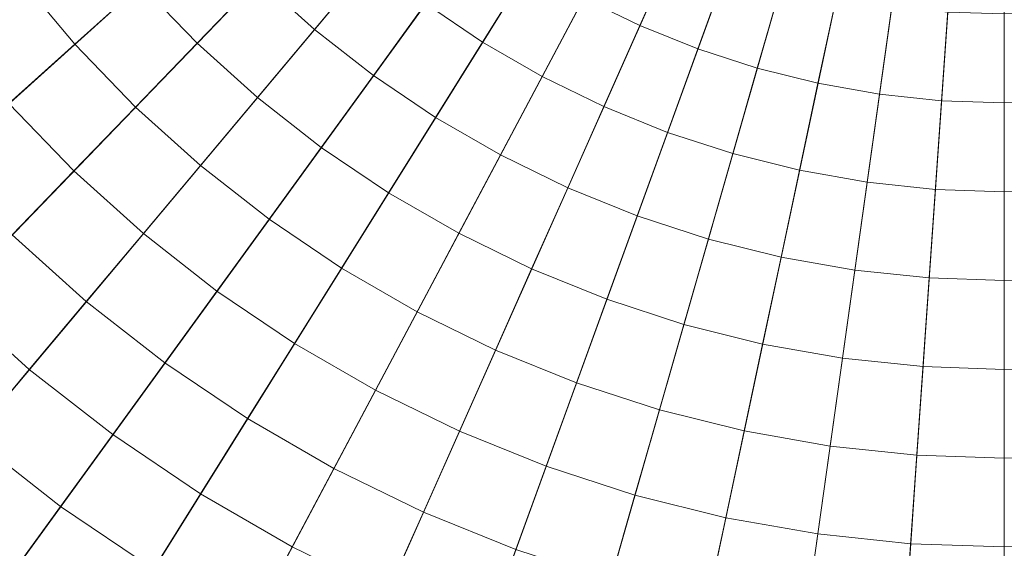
# Model space of a CAD drawing. Header units: centimetres. Extents: x -6.39 to 0.8, y 3.58 to 10.78.
# Tile 222 of 256: x -3.12 to -2.79, y 6.74 to 6.91. Entities that reach past the tile are written whole.
import ezdxf

# ---------------------------------------------------------------- set-up
doc = ezdxf.new("R2010")
doc.units = ezdxf.units.CM
doc.header["$LTSCALE"] = 2.54
doc.layers.add('Lucido design-1', color=7, linetype='Continuous')

# ---------------------------------------------------------------- blocks, each defined once
blk = doc.blocks.new('Gruppo-1')
at = {"color": 142, "linetype": 'Continuous', "lineweight": 9}
for points in [[(-3.58253, 6.56379, -14.60843), (-3.53768, 6.51035, -14.60843), (-2.79496, 7.1791, -14.60843), (-3.58253, 6.56379, -14.60843)], [(-2.79496, 7.1791, -13.70118), (-3.53768, 6.51035, -13.70118), (-3.58253, 6.56379, -13.70118), (-2.79496, 7.1791, -13.70118)], [(-3.53768, 6.51035, -14.60843), (-3.48923, 6.46017, -14.60843), (-2.79496, 7.1791, -14.60843), (-3.53768, 6.51035, -14.60843)], [(-2.79496, 7.1791, -13.70118), (-3.48923, 6.46017, -13.70118), (-3.53768, 6.51035, -13.70118), (-2.79496, 7.1791, -13.70118)], [(-3.48923, 6.46017, -14.60843), (-3.43738, 6.41349, -14.60843), (-2.79496, 7.1791, -14.60843), (-3.48923, 6.46017, -14.60843)], [(-2.79496, 7.1791, -13.70118), (-3.43738, 6.41349, -13.70118), (-3.48923, 6.46017, -13.70118), (-2.79496, 7.1791, -13.70118)], [(-3.43738, 6.41349, -14.60843), (-3.38241, 6.37054, -14.60843), (-2.79496, 7.1791, -14.60843), (-3.43738, 6.41349, -14.60843)], [(-2.79496, 7.1791, -13.70118), (-3.38241, 6.37054, -13.70118), (-3.43738, 6.41349, -13.70118), (-2.79496, 7.1791, -13.70118)], [(-3.38241, 6.37054, -14.60843), (-3.32458, 6.33153, -14.60843), (-2.79496, 7.1791, -14.60843), (-3.38241, 6.37054, -14.60843)], [(-2.79496, 7.1791, -13.70118), (-3.32458, 6.33153, -13.70118), (-3.38241, 6.37054, -13.70118), (-2.79496, 7.1791, -13.70118)], [(-3.32458, 6.33153, -14.60843), (-3.26417, 6.29665, -14.60843), (-2.79496, 7.1791, -14.60843), (-3.32458, 6.33153, -14.60843)], [(-2.79496, 7.1791, -13.70118), (-3.26417, 6.29665, -13.70118), (-3.32458, 6.33153, -13.70118), (-2.79496, 7.1791, -13.70118)], [(-3.26417, 6.29665, -14.60843), (-3.20147, 6.26607, -14.60843), (-2.79496, 7.1791, -14.60843), (-3.26417, 6.29665, -14.60843)], [(-2.79496, 7.1791, -13.70118), (-3.20147, 6.26607, -13.70118), (-3.26417, 6.29665, -13.70118), (-2.79496, 7.1791, -13.70118)], [(-3.20147, 6.26607, -14.60843), (-3.13679, 6.23994, -14.60843), (-2.79496, 7.1791, -14.60843), (-3.20147, 6.26607, -14.60843)], [(-2.79496, 7.1791, -13.70118), (-3.13679, 6.23994, -13.70118), (-3.20147, 6.26607, -13.70118), (-2.79496, 7.1791, -13.70118)], [(-3.13679, 6.23994, -14.60843), (-3.07044, 6.21838, -14.60843), (-2.79496, 7.1791, -14.60843), (-3.13679, 6.23994, -14.60843)], [(-2.79496, 7.1791, -13.70118), (-3.07044, 6.21838, -13.70118), (-3.13679, 6.23994, -13.70118), (-2.79496, 7.1791, -13.70118)], [(-3.07044, 6.21838, -14.60843), (-3.00275, 6.20151, -14.60843), (-2.79496, 7.1791, -14.60843), (-3.07044, 6.21838, -14.60843)], [(-2.79496, 7.1791, -13.70118), (-3.00275, 6.20151, -13.70118), (-3.07044, 6.21838, -13.70118), (-2.79496, 7.1791, -13.70118)], [(-3.00275, 6.20151, -14.60843), (-2.93405, 6.18939, -14.60843), (-2.79496, 7.1791, -14.60843), (-3.00275, 6.20151, -14.60843)], [(-2.79496, 7.1791, -13.70118), (-2.93405, 6.18939, -13.70118), (-3.00275, 6.20151, -13.70118), (-2.79496, 7.1791, -13.70118)], [(-2.93405, 6.18939, -14.60843), (-2.86468, 6.1821, -14.60843), (-2.79496, 7.1791, -14.60843), (-2.93405, 6.18939, -14.60843)], [(-2.79496, 7.1791, -13.70118), (-2.86468, 6.1821, -13.70118), (-2.93405, 6.18939, -13.70118), (-2.79496, 7.1791, -13.70118)], [(-2.86468, 6.1821, -14.60843), (-2.79496, 6.17967, -14.60843), (-2.79496, 7.1791, -14.60843), (-2.86468, 6.1821, -14.60843)], [(-2.79496, 7.1791, -13.70118), (-2.79496, 6.17967, -13.70118), (-2.86468, 6.1821, -13.70118), (-2.79496, 7.1791, -13.70118)], [(-2.79496, 6.17967, -14.60843), (-2.79496, 7.1791, -14.60843), (-2.79496, 7.1791, -14.60843), (-2.79496, 6.17967, -14.60843)], [(-2.79496, 6.17967, -14.60843), (-2.72524, 6.1821, -14.60843), (-2.79496, 7.1791, -14.60843), (-2.79496, 6.17967, -14.60843)], [(-2.79496, 7.1791, -13.70118), (-2.79496, 6.17967, -13.70118), (-2.79496, 6.17967, -13.70118), (-2.79496, 7.1791, -13.70118)], [(-2.79496, 7.1791, -13.70118), (-2.72524, 6.1821, -13.70118), (-2.79496, 6.17967, -13.70118), (-2.79496, 7.1791, -13.70118)]]:
    blk.add_polyline3d(points, dxfattribs=at)
for points in [[(-6.39139, 7.05351, -13.70234), (-6.37387, 6.80294, -13.70234), (-2.79711, 7.17888, -13.70234), (-2.79712, 7.17903, -13.70234)], [(-6.37387, 6.80294, -13.70234), (-6.33891, 6.55421, -13.70234), (-2.79709, 7.17873, -13.70234), (-2.79711, 7.17888, -13.70234)], [(-6.33891, 6.55421, -13.70234), (-6.28669, 6.30852, -13.70234), (-2.79706, 7.17858, -13.70234), (-2.79709, 7.17873, -13.70234)], [(-6.28669, 6.30852, -13.70234), (-6.21746, 6.06707, -13.70234), (-2.79702, 7.17843, -13.70234), (-2.79706, 7.17858, -13.70234)], [(-6.21746, 6.06707, -13.70234), (-6.13155, 5.83103, -13.70234), (-2.79696, 7.17829, -13.70234), (-2.79702, 7.17843, -13.70234)], [(-6.13155, 5.83103, -13.70234), (-6.02938, 5.60157, -13.70234), (-2.7969, 7.17815, -13.70234), (-2.79696, 7.17829, -13.70234)], [(-6.02938, 5.60157, -13.70234), (-5.91146, 5.37979, -13.70234), (-2.79683, 7.17802, -13.70234), (-2.7969, 7.17815, -13.70234)], [(-5.91146, 5.37979, -13.70234), (-5.77836, 5.16678, -13.70234), (-2.79675, 7.17789, -13.70234), (-2.79683, 7.17802, -13.70234)], [(-5.77836, 5.16678, -13.70234), (-5.63072, 4.96357, -13.70234), (-2.79666, 7.17777, -13.70234), (-2.79675, 7.17789, -13.70234)], [(-5.63072, 4.96357, -13.70234), (-5.46926, 4.77115, -13.70234), (-2.79657, 7.17766, -13.70234), (-2.79666, 7.17777, -13.70234)], [(-5.46926, 4.77115, -13.70234), (-5.29478, 4.59047, -13.70234), (-2.79646, 7.17755, -13.70234), (-2.79657, 7.17766, -13.70234)], [(-5.29478, 4.59047, -13.70234), (-5.10811, 4.42239, -13.70234), (-2.79635, 7.17745, -13.70234), (-2.79646, 7.17755, -13.70234)], [(-5.10811, 4.42239, -13.70234), (-4.91018, 4.26775, -13.70234), (-2.79623, 7.17735, -13.70234), (-2.79635, 7.17745, -13.70234)], [(-4.91018, 4.26775, -13.70234), (-4.70194, 4.12729, -13.70234), (-2.79611, 7.17727, -13.70234), (-2.79623, 7.17735, -13.70234)], [(-4.70194, 4.12729, -13.70234), (-4.48441, 4.0017, -13.70234), (-2.79597, 7.17719, -13.70234), (-2.79611, 7.17727, -13.70234)], [(-4.48441, 4.0017, -13.70234), (-4.25865, 3.89159, -13.70234), (-2.79584, 7.17713, -13.70234), (-2.79597, 7.17719, -13.70234)], [(-4.25865, 3.89159, -13.70234), (-4.02576, 3.7975, -13.70234), (-2.7957, 7.17707, -13.70234), (-2.79584, 7.17713, -13.70234)], [(-4.02576, 3.7975, -13.70234), (-3.78688, 3.71988, -13.70234), (-2.79556, 7.17702, -13.70234), (-2.7957, 7.17707, -13.70234)], [(-3.78688, 3.71988, -13.70234), (-3.54316, 3.65911, -13.70234), (-2.79541, 7.17699, -13.70234), (-2.79556, 7.17702, -13.70234)], [(-3.54316, 3.65911, -13.70234), (-3.29579, 3.6155, -13.70234), (-2.79526, 7.17696, -13.70234), (-2.79541, 7.17699, -13.70234)], [(-3.29579, 3.6155, -13.70234), (-3.04599, 3.58924, -13.70234), (-2.79511, 7.17695, -13.70234), (-2.79526, 7.17696, -13.70234)], [(-3.04599, 3.58924, -13.70234), (-2.79496, 3.58048, -13.70234), (-2.79496, 7.17694, -13.70234), (-2.79511, 7.17695, -13.70234)], [(-2.79496, 3.58048, -13.70234), (-2.54393, 3.58924, -13.70234), (-2.79481, 7.17695, -13.70234), (-2.79496, 7.17694, -13.70234)], [(-2.79496, 3.58048, -13.70234), (-2.79496, 7.17694, -13.70234), (-2.79496, 7.17694, -13.70234)], [(-3.01922, 6.94687, -12.60456), (-3.00248, 6.93179, -12.60456), (-3.0212, 6.90948, -12.60629), (-3.03945, 6.92592, -12.60629)], [(-2.91917, 6.9455, -12.60138), (-2.90257, 6.9374, -12.60138), (-2.91442, 6.91079, -12.60292), (-2.93285, 6.91977, -12.60292)], [(-3.09525, 6.94449, -12.60813), (-3.07816, 6.92411, -12.60813), (-3.09979, 6.90463, -12.61007), (-3.11819, 6.92656, -12.61007)], [(-3.05652, 6.94359, -12.60629), (-3.03945, 6.92592, -12.60629), (-3.05968, 6.90498, -12.60813), (-3.07816, 6.92411, -12.60813)], [(-2.9676, 6.94149, -12.60292), (-2.9506, 6.93002, -12.60292), (-2.96604, 6.90532, -12.60456), (-2.98472, 6.91792, -12.60456)], [(-2.90257, 6.9374, -12.60138), (-2.88545, 6.93049, -12.60138), (-2.89541, 6.90311, -12.60292), (-2.91442, 6.91079, -12.60292)], [(-3.00248, 6.93179, -12.60456), (-2.98472, 6.91792, -12.60456), (-3.00184, 6.89436, -12.60629), (-3.0212, 6.90948, -12.60629)], [(-2.9506, 6.93002, -12.60292), (-2.93285, 6.91977, -12.60292), (-2.94652, 6.89405, -12.60456), (-2.96604, 6.90532, -12.60456)], [(-2.88545, 6.93049, -12.60138), (-2.86789, 6.92478, -12.60138), (-2.87592, 6.89677, -12.60292), (-2.89541, 6.90311, -12.60292)], [(-3.11819, 6.92656, -12.61007), (-3.09979, 6.90463, -12.61007), (-3.12142, 6.88516, -12.61211), (-3.14113, 6.90864, -12.61211)], [(-3.03945, 6.92592, -12.60629), (-3.0212, 6.90948, -12.60629), (-3.03991, 6.88718, -12.60813), (-3.05968, 6.90498, -12.60813)], [(-3.07816, 6.92411, -12.60813), (-3.05968, 6.90498, -12.60813), (-3.0799, 6.88404, -12.61007), (-3.09979, 6.90463, -12.61007)], [(-2.86789, 6.92478, -12.60138), (-2.84997, 6.92031, -12.60138), (-2.85602, 6.89181, -12.60292), (-2.87592, 6.89677, -12.60292)], [(-2.93285, 6.91977, -12.60292), (-2.91442, 6.91079, -12.60292), (-2.92627, 6.88418, -12.60456), (-2.94652, 6.89405, -12.60456)], [(-2.84997, 6.92031, -12.60138), (-2.83178, 6.9171, -12.60138), (-2.83584, 6.88825, -12.60292), (-2.85602, 6.89181, -12.60292)], [(-2.98472, 6.91792, -12.60456), (-2.96604, 6.90532, -12.60456), (-2.98147, 6.88062, -12.60629), (-3.00184, 6.89436, -12.60629)], [(-2.83178, 6.9171, -12.60138), (-2.81342, 6.91517, -12.60138), (-2.81545, 6.88611, -12.60292), (-2.83584, 6.88825, -12.60292)], [(-2.81342, 6.91517, -12.60138), (-2.79496, 6.91453, -12.60138), (-2.79496, 6.88539, -12.60292), (-2.81545, 6.88611, -12.60292)], [(-2.79496, 6.91453, -12.60138), (-2.7765, 6.91517, -12.60138), (-2.77447, 6.88611, -12.60292), (-2.79496, 6.88539, -12.60292)], [(-2.79496, 6.91453, -12.60138), (-2.79496, 6.88539, -12.60292), (-2.79496, 6.88539, -12.60292)], [(-3.0212, 6.90948, -12.60629), (-3.00184, 6.89436, -12.60629), (-3.01895, 6.8708, -12.60813), (-3.03991, 6.88718, -12.60813)], [(-2.91442, 6.91079, -12.60292), (-2.89541, 6.90311, -12.60292), (-2.90538, 6.87573, -12.60456), (-2.92627, 6.88418, -12.60456)], [(-3.09979, 6.90463, -12.61007), (-3.0799, 6.88404, -12.61007), (-3.10012, 6.8631, -12.61211), (-3.12142, 6.88516, -12.61211)], [(-3.05968, 6.90498, -12.60813), (-3.03991, 6.88718, -12.60813), (-3.05863, 6.86488, -12.61007), (-3.0799, 6.88404, -12.61007)], [(-2.96604, 6.90532, -12.60456), (-2.94652, 6.89405, -12.60456), (-2.9602, 6.86834, -12.60629), (-2.98147, 6.88062, -12.60629)], [(-2.89541, 6.90311, -12.60292), (-2.87592, 6.89677, -12.60292), (-2.88395, 6.86877, -12.60456), (-2.90538, 6.87573, -12.60456)], [(-2.87592, 6.89677, -12.60292), (-2.85602, 6.89181, -12.60292), (-2.86208, 6.86332, -12.60456), (-2.88395, 6.86877, -12.60456)], [(-3.00184, 6.89436, -12.60629), (-2.98147, 6.88062, -12.60629), (-2.9969, 6.85593, -12.60813), (-3.01895, 6.8708, -12.60813)], [(-2.94652, 6.89405, -12.60456), (-2.92627, 6.88418, -12.60456), (-2.93812, 6.85757, -12.60629), (-2.9602, 6.86834, -12.60629)], [(-2.85602, 6.89181, -12.60292), (-2.83584, 6.88825, -12.60292), (-2.83989, 6.85941, -12.60456), (-2.86208, 6.86332, -12.60456)], [(-3.03991, 6.88718, -12.60813), (-3.01895, 6.8708, -12.60813), (-3.03606, 6.84725, -12.61007), (-3.05863, 6.86488, -12.61007)], [(-2.83584, 6.88825, -12.60292), (-2.81545, 6.88611, -12.60292), (-2.81748, 6.85705, -12.60456), (-2.83989, 6.85941, -12.60456)], [(-3.12142, 6.88516, -12.61211), (-3.10012, 6.8631, -12.61211), (-3.12033, 6.84217, -12.61426), (-3.14304, 6.86569, -12.61426)], [(-3.0799, 6.88404, -12.61007), (-3.05863, 6.86488, -12.61007), (-3.07733, 6.84258, -12.61211), (-3.10012, 6.8631, -12.61211)], [(-2.92627, 6.88418, -12.60456), (-2.90538, 6.87573, -12.60456), (-2.91534, 6.84837, -12.60629), (-2.93812, 6.85757, -12.60629)], [(-2.81545, 6.88611, -12.60292), (-2.79496, 6.88539, -12.60292), (-2.79496, 6.85626, -12.60456), (-2.81748, 6.85705, -12.60456)], [(-2.79496, 6.88539, -12.60292), (-2.77447, 6.88611, -12.60292), (-2.77244, 6.85705, -12.60456), (-2.79496, 6.85626, -12.60456)], [(-2.79496, 6.88539, -12.60292), (-2.79496, 6.85626, -12.60456), (-2.79496, 6.85626, -12.60456)], [(-2.98147, 6.88062, -12.60629), (-2.9602, 6.86834, -12.60629), (-2.97387, 6.84263, -12.60813), (-2.9969, 6.85593, -12.60813)], [(-2.90538, 6.87573, -12.60456), (-2.88395, 6.86877, -12.60456), (-2.89197, 6.84077, -12.60629), (-2.91534, 6.84837, -12.60629)], [(-3.01895, 6.8708, -12.60813), (-2.9969, 6.85593, -12.60813), (-3.01233, 6.83124, -12.61007), (-3.03606, 6.84725, -12.61007)], [(-2.9602, 6.86834, -12.60629), (-2.93812, 6.85757, -12.60629), (-2.94996, 6.83097, -12.60813), (-2.97387, 6.84263, -12.60813)], [(-2.88395, 6.86877, -12.60456), (-2.86208, 6.86332, -12.60456), (-2.86814, 6.83483, -12.60629), (-2.89197, 6.84077, -12.60629)], [(-3.05863, 6.86488, -12.61007), (-3.03606, 6.84725, -12.61007), (-3.05317, 6.8237, -12.61211), (-3.07733, 6.84258, -12.61211)], [(-3.10012, 6.8631, -12.61211), (-3.07733, 6.84258, -12.61211), (-3.09604, 6.82029, -12.61426), (-3.12033, 6.84217, -12.61426)], [(-2.86208, 6.86332, -12.60456), (-2.83989, 6.85941, -12.60456), (-2.84394, 6.83057, -12.60629), (-2.86814, 6.83483, -12.60629)], [(-2.83989, 6.85941, -12.60456), (-2.81748, 6.85705, -12.60456), (-2.81951, 6.828, -12.60629), (-2.84394, 6.83057, -12.60629)], [(-2.9969, 6.85593, -12.60813), (-2.97387, 6.84263, -12.60813), (-2.98753, 6.81692, -12.61007), (-3.01233, 6.83124, -12.61007)], [(-2.93812, 6.85757, -12.60629), (-2.91534, 6.84837, -12.60629), (-2.9253, 6.821, -12.60813), (-2.94996, 6.83097, -12.60813)], [(-2.81748, 6.85705, -12.60456), (-2.79496, 6.85626, -12.60456), (-2.79496, 6.82714, -12.60629), (-2.81951, 6.828, -12.60629)], [(-2.79496, 6.85626, -12.60456), (-2.77244, 6.85705, -12.60456), (-2.77041, 6.828, -12.60629), (-2.79496, 6.82714, -12.60629)], [(-2.79496, 6.85626, -12.60456), (-2.79496, 6.82714, -12.60629), (-2.79496, 6.82714, -12.60629)], [(-2.91534, 6.84837, -12.60629), (-2.89197, 6.84077, -12.60629), (-2.9, 6.81278, -12.60813), (-2.9253, 6.821, -12.60813)], [(-3.03606, 6.84725, -12.61007), (-3.01233, 6.83124, -12.61007), (-3.02775, 6.80656, -12.61211), (-3.05317, 6.8237, -12.61211)], [(-3.12033, 6.84217, -12.61426), (-3.09604, 6.82029, -12.61426), (-3.11474, 6.79801, -12.6165), (-3.14054, 6.82124, -12.6165)], [(-3.07733, 6.84258, -12.61211), (-3.05317, 6.8237, -12.61211), (-3.07027, 6.80016, -12.61426), (-3.09604, 6.82029, -12.61426)], [(-2.97387, 6.84263, -12.60813), (-2.94996, 6.83097, -12.60813), (-2.9618, 6.80437, -12.61007), (-2.98753, 6.81692, -12.61007)], [(-2.89197, 6.84077, -12.60629), (-2.86814, 6.83483, -12.60629), (-2.87419, 6.80635, -12.60813), (-2.9, 6.81278, -12.60813)], [(-2.86814, 6.83483, -12.60629), (-2.84394, 6.83057, -12.60629), (-2.848, 6.80173, -12.60813), (-2.87419, 6.80635, -12.60813)], [(-3.01233, 6.83124, -12.61007), (-2.98753, 6.81692, -12.61007), (-3.0012, 6.79123, -12.61211), (-3.02775, 6.80656, -12.61211)], [(-2.94996, 6.83097, -12.60813), (-2.9253, 6.821, -12.60813), (-2.93525, 6.79365, -12.61007), (-2.9618, 6.80437, -12.61007)], [(-2.84394, 6.83057, -12.60629), (-2.81951, 6.828, -12.60629), (-2.82154, 6.79895, -12.60813), (-2.848, 6.80173, -12.60813)], [(-2.81951, 6.828, -12.60629), (-2.79496, 6.82714, -12.60629), (-2.79496, 6.79802, -12.60813), (-2.82154, 6.79895, -12.60813)], [(-2.79496, 6.82714, -12.60629), (-2.77041, 6.828, -12.60629), (-2.76838, 6.79895, -12.60813), (-2.79496, 6.79802, -12.60813)], [(-2.79496, 6.82714, -12.60629), (-2.79496, 6.79802, -12.60813), (-2.79496, 6.79802, -12.60813)], [(-3.05317, 6.8237, -12.61211), (-3.02775, 6.80656, -12.61211), (-3.04317, 6.78188, -12.61426), (-3.07027, 6.80016, -12.61426)], [(-3.14054, 6.82124, -12.6165), (-3.11474, 6.79801, -12.6165), (-3.13343, 6.77573, -12.61884), (-3.16074, 6.80032, -12.61884)], [(-3.09604, 6.82029, -12.61426), (-3.07027, 6.80016, -12.61426), (-3.08737, 6.77663, -12.6165), (-3.11474, 6.79801, -12.6165)], [(-2.9253, 6.821, -12.60813), (-2.9, 6.81278, -12.60813), (-2.90802, 6.7848, -12.61007), (-2.93525, 6.79365, -12.61007)], [(-2.98753, 6.81692, -12.61007), (-2.9618, 6.80437, -12.61007), (-2.97364, 6.77779, -12.61211), (-3.0012, 6.79123, -12.61211)], [(-2.9, 6.81278, -12.60813), (-2.87419, 6.80635, -12.60813), (-2.88024, 6.77787, -12.61007), (-2.90802, 6.7848, -12.61007)], [(-3.02775, 6.80656, -12.61211), (-3.0012, 6.79123, -12.61211), (-3.01486, 6.76554, -12.61426), (-3.04317, 6.78188, -12.61426)], [(-2.87419, 6.80635, -12.60813), (-2.848, 6.80173, -12.60813), (-2.85205, 6.7729, -12.61007), (-2.88024, 6.77787, -12.61007)], [(-2.9618, 6.80437, -12.61007), (-2.93525, 6.79365, -12.61007), (-2.94521, 6.7663, -12.61211), (-2.97364, 6.77779, -12.61211)], [(-3.07027, 6.80016, -12.61426), (-3.04317, 6.78188, -12.61426), (-3.05859, 6.75721, -12.6165), (-3.08737, 6.77663, -12.6165)], [(-2.848, 6.80173, -12.60813), (-2.82154, 6.79895, -12.60813), (-2.82357, 6.76991, -12.61007), (-2.85205, 6.7729, -12.61007)], [(-3.11474, 6.79801, -12.6165), (-3.08737, 6.77663, -12.6165), (-3.10447, 6.7531, -12.61884), (-3.13343, 6.77573, -12.61884)], [(-2.82154, 6.79895, -12.60813), (-2.79496, 6.79802, -12.60813), (-2.79496, 6.76891, -12.61007), (-2.82357, 6.76991, -12.61007)], [(-2.79496, 6.79802, -12.60813), (-2.76838, 6.79895, -12.60813), (-2.76635, 6.76991, -12.61007), (-2.79496, 6.76891, -12.61007)], [(-2.79496, 6.79802, -12.60813), (-2.79496, 6.76891, -12.61007), (-2.79496, 6.76891, -12.61007)], [(-2.93525, 6.79365, -12.61007), (-2.90802, 6.7848, -12.61007), (-2.91605, 6.75682, -12.61211), (-2.94521, 6.7663, -12.61211)], [(-3.0012, 6.79123, -12.61211), (-2.97364, 6.77779, -12.61211), (-2.98547, 6.7512, -12.61426), (-3.01486, 6.76554, -12.61426)], [(-2.90802, 6.7848, -12.61007), (-2.88024, 6.77787, -12.61007), (-2.88629, 6.74941, -12.61211), (-2.91605, 6.75682, -12.61211)], [(-3.04317, 6.78188, -12.61426), (-3.01486, 6.76554, -12.61426), (-3.02851, 6.73985, -12.6165), (-3.05859, 6.75721, -12.6165)], [(-2.97364, 6.77779, -12.61211), (-2.94521, 6.7663, -12.61211), (-2.95516, 6.73896, -12.61426), (-2.98547, 6.7512, -12.61426)], [(-2.88024, 6.77787, -12.61007), (-2.85205, 6.7729, -12.61007), (-2.8561, 6.74408, -12.61211), (-2.88629, 6.74941, -12.61211)], [(-3.13343, 6.77573, -12.61884), (-3.10447, 6.7531, -12.61884), (-3.12156, 6.72958, -12.62129), (-3.15212, 6.75346, -12.62129)], [(-3.08737, 6.77663, -12.6165), (-3.05859, 6.75721, -12.6165), (-3.074, 6.73255, -12.61884), (-3.10447, 6.7531, -12.61884)], [(-2.85205, 6.7729, -12.61007), (-2.82357, 6.76991, -12.61007), (-2.8256, 6.74088, -12.61211), (-2.8561, 6.74408, -12.61211)], [(-2.82357, 6.76991, -12.61007), (-2.79496, 6.76891, -12.61007), (-2.79496, 6.73981, -12.61211), (-2.8256, 6.74088, -12.61211)], [(-2.79496, 6.76891, -12.61007), (-2.76635, 6.76991, -12.61007), (-2.76432, 6.74088, -12.61211), (-2.79496, 6.73981, -12.61211)], [(-2.79496, 6.76891, -12.61007), (-2.79496, 6.73981, -12.61211), (-2.79496, 6.73981, -12.61211)], [(-3.01486, 6.76554, -12.61426), (-2.98547, 6.7512, -12.61426), (-2.9973, 6.72463, -12.6165), (-3.02851, 6.73985, -12.6165)], [(-2.94521, 6.7663, -12.61211), (-2.91605, 6.75682, -12.61211), (-2.92407, 6.72885, -12.61426), (-2.95516, 6.73896, -12.61426)], [(-3.05859, 6.75721, -12.6165), (-3.02851, 6.73985, -12.6165), (-3.04217, 6.71417, -12.61884), (-3.074, 6.73255, -12.61884)], [(-2.91605, 6.75682, -12.61211), (-2.88629, 6.74941, -12.61211), (-2.89234, 6.72094, -12.61426), (-2.92407, 6.72885, -12.61426)], [(-3.10447, 6.7531, -12.61884), (-3.074, 6.73255, -12.61884), (-3.0894, 6.70789, -12.62129), (-3.12156, 6.72958, -12.62129)], [(-2.98547, 6.7512, -12.61426), (-2.95516, 6.73896, -12.61426), (-2.96511, 6.71162, -12.6165), (-2.9973, 6.72463, -12.6165)], [(-2.88629, 6.74941, -12.61211), (-2.8561, 6.74408, -12.61211), (-2.86015, 6.71527, -12.61426), (-2.89234, 6.72094, -12.61426)], [(-2.8561, 6.74408, -12.61211), (-2.8256, 6.74088, -12.61211), (-2.82763, 6.71185, -12.61426), (-2.86015, 6.71527, -12.61426)], [(-3.02851, 6.73985, -12.6165), (-2.9973, 6.72463, -12.6165), (-3.00913, 6.69806, -12.61884), (-3.04217, 6.71417, -12.61884)], [(-2.8256, 6.74088, -12.61211), (-2.79496, 6.73981, -12.61211), (-2.79496, 6.71071, -12.61426), (-2.82763, 6.71185, -12.61426)], [(-2.79496, 6.73981, -12.61211), (-2.76432, 6.74088, -12.61211), (-2.76229, 6.71185, -12.61426), (-2.79496, 6.71071, -12.61426)], [(-2.79496, 6.73981, -12.61211), (-2.79496, 6.71071, -12.61426), (-2.79496, 6.71071, -12.61426)]]:
    blk.add_3dface(points, dxfattribs=at)

msp = doc.modelspace()

# ---------------------------------------------------------------- block references
at = {"layer": 'Lucido design-1', "color": 7}
msp.add_blockref('Gruppo-1', (0, 0), dxfattribs=at)

doc.saveas('drawing.dxf')
